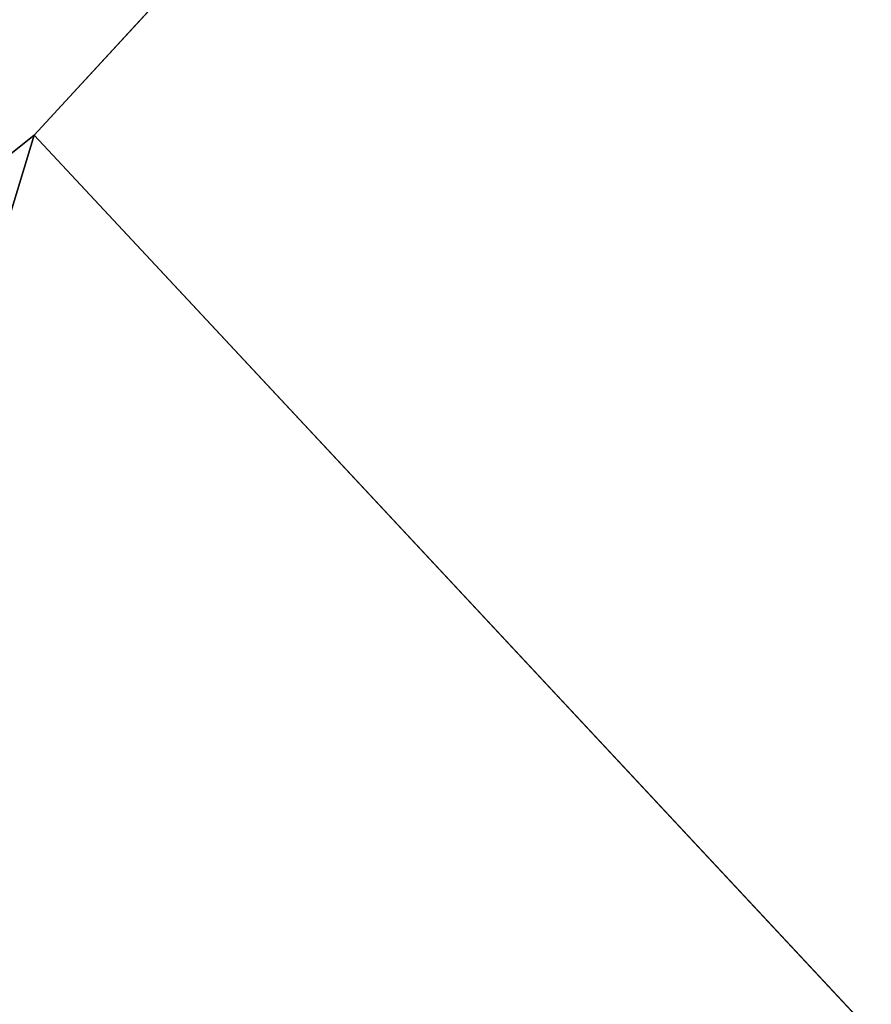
# Model space of a CAD drawing. Extents: x 1 to 133, y -67 to 66.
# Tile 46 of 256: x 23.9635 to 24.0605, y -33.2727 to -33.1605. Entities that reach past the tile are written whole.
import ezdxf

# ---------------------------------------------------------------- set-up
doc = ezdxf.new("R2010")
doc.units = 0
doc.header["$LTSCALE"] = 25.4
doc.layers.get('0').update_dxf_attribs({"color": 13, "linetype": 'CONTINUOUS'})

# ---------------------------------------------------------------- blocks, each defined once
blk = doc.blocks.new('MEKONG-4698_STL')
at = {"color": 250}
for p, q in [((23.96515, -33.17362, 52.10149), (24.78497, -32.28368, 52.10163)), ((23.96515, -33.17362, 52.10149), (24.78497, -32.28368, 52.10163)), ((23.02049, -33.92974, 52.10138), (23.96515, -33.17362, 52.10149)), ((23.02049, -33.92974, 52.10138), (23.96515, -33.17362, 52.10149)), ((23.96515, -33.17362, 52.10149), (24.21415, -33.4405, 51.89071)), ((23.96515, -33.17362, 52.10149), (24.21415, -33.4405, 51.89071))]:
    blk.add_line(p, q, dxfattribs=at)
mesh = blk.add_polyface(dxfattribs=at)
corners = [(24.21415, -33.4405, 51.89071), (24.78497, -32.28368, 52.10163), (23.96515, -33.17362, 52.10149), (24.85165, -32.33635, 52.05256)]
mesh.append_faces([[corners[k] for k in face] for face in [(0, 1, 2), (1, 0, 3)]], dxfattribs={"vtx0": -1, "color": 250})
mesh = blk.add_polyface(dxfattribs=at)
corners = [(23.51432, -34.65259, 51.59581), (23.96515, -33.17362, 52.10149), (23.02049, -33.92974, 52.10138), (24.21415, -33.4405, 51.89071)]
mesh.append_faces([[corners[k] for k in face] for face in [(0, 1, 2), (1, 0, 3)]], dxfattribs={"vtx0": -1, "color": 250})

msp = doc.modelspace()

# ---------------------------------------------------------------- block references
at = {"color": 0}
msp.add_blockref('MEKONG-4698_STL', (0, 0), dxfattribs=at)

doc.saveas('drawing.dxf')
